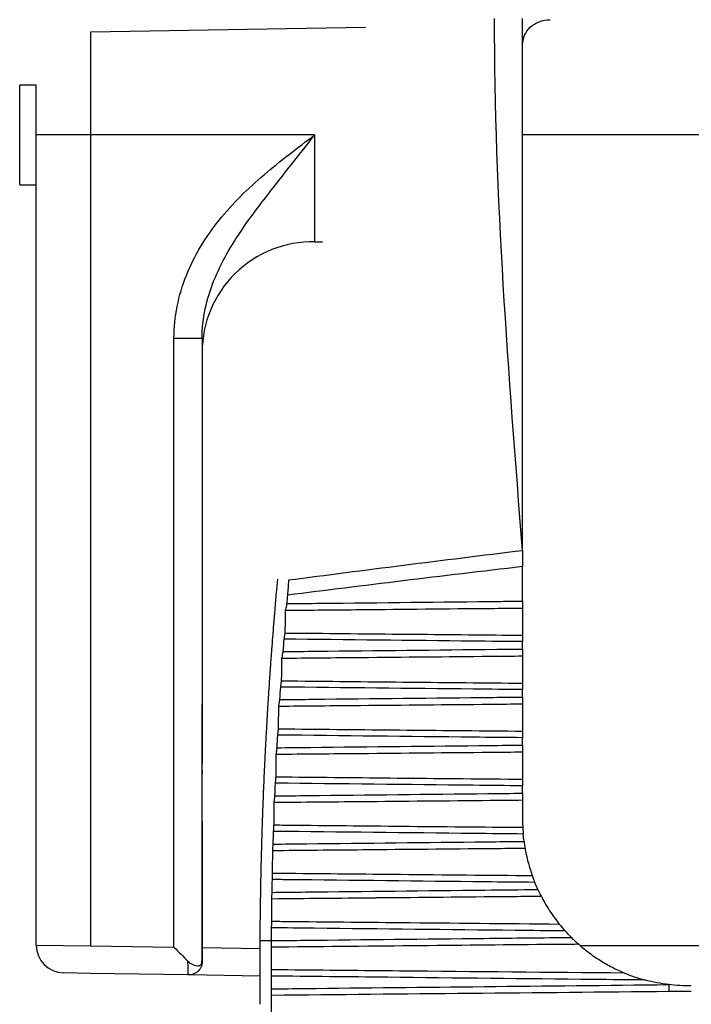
# Model space of a CAD drawing. Header units: millimetres. Extents: x -3.03 to 0.78, y -0.23 to 0.59.
# Tile 71 of 165: x 0.2913 to 0.3035, y 0.0999 to 0.1177. Entities that reach past the tile are written whole.
import ezdxf

# ---------------------------------------------------------------- set-up
doc = ezdxf.new("R2010")
doc.units = ezdxf.units.MM

msp = doc.modelspace()

# ---------------------------------------------------------------- linework, layer by layer
at = {"color": 7, "linetype": 'Continuous', "lineweight": 25}
for p, q in [((0.297563, 0.117576), (0.292589, 0.11749)), ((0.291607, 0.11653), (0.291306, 0.11653)), ((0.291306, 0.11473), (0.291306, 0.11653)), ((0.291607, 0.11563), (0.291607, 0.11653)), ((0.292589, 0.11563), (0.291607, 0.11563)), ((0.292589, 0.11563), (0.292589, 0.100969)), ((0.296642, 0.11563), (0.292589, 0.11563)), ((0.307406, 0.11563), (0.300406, 0.11563)), ((0.291606, 0.100978), (0.291606, 0.115365)), ((0.291306, 0.11473), (0.291606, 0.11473)), ((0.296642, 0.113699), (0.296784, 0.113696)), ((0.294607, 0.111952), (0.294098, 0.111952)), ((0.294098, 0.100943), (0.294098, 0.111952)), ((0.294607, 0.111952), (0.294607, 0.105332)), ((0.300406, 0.1072), (0.300406, 0.107825)), ((0.300406, 0.107068), (0.300406, 0.106583)), ((0.300406, 0.106334), (0.300406, 0.106467)), ((0.300406, 0.106203), (0.300406, 0.105717)), ((0.300406, 0.105466), (0.300406, 0.105599)), ((0.294604, 0.105333), (0.294604, 0.100694)), ((0.294604, 0.105333), (0.294607, 0.10533)), ((0.294607, 0.105332), (0.294607, 0.105329)), ((0.294607, 0.105329), (0.294607, 0.10533)), ((0.294607, 0.10426), (0.294607, 0.10533)), ((0.294607, 0.105329), (0.294607, 0.10426)), ((0.300406, 0.105336), (0.300406, 0.104849)), ((0.300406, 0.104597), (0.300406, 0.10473)), ((0.300406, 0.104467), (0.300406, 0.10398)), ((0.294607, 0.10426), (0.294607, 0.10426)), ((0.300406, 0.103726), (0.300406, 0.10386)), ((0.300406, 0.103598), (0.300406, 0.103243)), ((0.294607, 0.103229), (0.294607, 0.100934)), ((0.291606, 0.100978), (0.292589, 0.100969)), ((0.292589, 0.100969), (0.294098, 0.100943)), ((0.306343, 0.100969), (0.30145, 0.100969)), ((0.294605, 0.100689), (0.294608, 0.100689)), ((0.292589, 0.100469), (0.292098, 0.100478)), ((0.29435, 0.100439), (0.292589, 0.100469)), ((0.294362, 0.100439), (0.29435, 0.100439)), ((0.295657, 0.100416), (0.294362, 0.100439)), ((0.30305, 0.100265), (0.303051, 0.100138))]:
    msp.add_line(p, q, dxfattribs=at)
at = {"color": 9, "linetype": 'Continuous', "lineweight": 25}
for p, q in [((0.292589, 0.11749), (0.292589, 0.11563)), ((0.296642, 0.11563), (0.296642, 0.113699)), ((0.294607, 0.100934), (0.295657, 0.100916))]:
    msp.add_line(p, q, dxfattribs=at)
at = {"color": 7, "linetype": 'Continuous', "lineweight": 25}
for centre, radius, start, end in [((0.296607, 0.111699), 0.002, 89, 180), ((0.292106, 0.100978), 0.0005, 180, 269), ((0.295852, 0.108867), 0.007806, 268.573, 270.0411)]:
    msp.add_arc(centre, radius, start, end, dxfattribs=at)
for centre, major_axis, ratio, start_param, end_param in [((3.24939, 0.10074), (2.979078, 0), 0.017455, 2.999332, 3.009738), ((3.249424, 0.10074), (2.979078, 0), 0.016784, 2.999414, 3.009874), ((0.294107, 0.105332), (0.0005, 0), 0.017455, 0, 0.116652), ((0.294107, 0.100943), (-0.0005, 0.000509), 0.008726, 1.562222, 2.075232), ((0.294616, 0.100934), (0, 0.0005), 0.017452, 1.570492, 2.084045), ((0.294355, 0.100939), (0.000004, 0.0005), 0.017451, 2.083958, 3.14144), ((0.294605, 0.100939), (0, 0.00025), 0.01745, 2.942201, 3.141288)]:
    msp.add_ellipse(centre, major_axis=major_axis, ratio=ratio, start_param=start_param, end_param=end_param, dxfattribs=at)
for points in [[(0.300406, 0.108113), (0.300152, 0.11132), (0.299898, 0.114527), (0.299898, 0.117734)], [(0.300406, 0.108113), (0.300406, 0.11132), (0.300406, 0.114527), (0.300406, 0.117734)], [(0.291606, 0.115365), (0.291606, 0.11545), (0.291607, 0.11554), (0.291607, 0.11563)], [(0.300406, 0.108113), (0.300406, 0.108017), (0.300406, 0.107921), (0.300406, 0.107825)], [(0.295953, 0.107351), (0.29596, 0.107432), (0.295968, 0.107514), (0.295975, 0.107595)], [(0.296171, 0.107577), (0.296164, 0.107487), (0.296158, 0.107397), (0.296152, 0.107307)], [(0.295915, 0.106904), (0.295921, 0.10698), (0.29593, 0.107091), (0.29594, 0.107198)], [(0.29594, 0.107198), (0.295944, 0.107249), (0.295949, 0.1073), (0.295953, 0.107351)], [(0.296152, 0.107307), (0.296148, 0.107256), (0.296143, 0.107206), (0.296139, 0.107155)], [(0.295887, 0.106552), (0.295895, 0.106659), (0.295903, 0.106757), (0.295907, 0.106812)], [(0.295869, 0.106325), (0.295875, 0.1064), (0.295881, 0.106476), (0.295887, 0.106552)], [(0.296086, 0.106513), (0.29608, 0.106438), (0.296074, 0.106363), (0.296069, 0.106288)], [(0.295848, 0.106033), (0.295853, 0.106108), (0.295861, 0.106218), (0.295869, 0.106325)], [(0.295824, 0.105679), (0.295831, 0.105786), (0.295838, 0.105885), (0.295842, 0.105942)], [(0.295809, 0.10545), (0.295814, 0.105527), (0.295819, 0.105603), (0.295824, 0.105679)], [(0.296023, 0.105646), (0.296018, 0.105571), (0.296013, 0.105495), (0.296008, 0.105419)], [(0.295791, 0.105161), (0.295795, 0.105234), (0.295802, 0.105343), (0.295809, 0.10545)], [(0.295771, 0.104805), (0.295777, 0.104912), (0.295782, 0.105012), (0.295786, 0.10507)], [(0.295758, 0.104574), (0.295762, 0.104651), (0.295766, 0.104728), (0.295771, 0.104805)], [(0.29597, 0.104778), (0.295966, 0.104701), (0.295962, 0.104625), (0.295958, 0.104549)], [(0.295744, 0.104287), (0.295748, 0.104359), (0.295753, 0.104467), (0.295758, 0.104574)], [(0.295728, 0.103929), (0.295732, 0.104036), (0.295737, 0.104137), (0.29574, 0.104197)], [(0.295718, 0.103697), (0.295721, 0.103775), (0.295724, 0.103852), (0.295728, 0.103929)], [(0.295928, 0.103908), (0.295924, 0.103831), (0.295921, 0.103754), (0.295918, 0.103678)], [(0.295707, 0.103412), (0.29571, 0.103483), (0.295714, 0.10359), (0.295718, 0.103697)], [(0.295695, 0.103052), (0.295698, 0.10316), (0.295702, 0.103261), (0.295704, 0.103323)], [(0.300406, 0.103243), (0.300406, 0.103188), (0.300408, 0.103141), (0.300409, 0.10311)], [(0.295688, 0.10282), (0.29569, 0.102897), (0.295692, 0.102975), (0.295695, 0.103052)], [(0.295895, 0.103037), (0.295892, 0.10296), (0.29589, 0.102883), (0.295888, 0.102806)], [(0.300432, 0.102855), (0.300426, 0.102899), (0.300421, 0.102944), (0.300417, 0.102988)], [(0.29568, 0.102537), (0.295682, 0.102606), (0.295685, 0.102712), (0.295688, 0.10282)], [(0.295672, 0.102175), (0.295674, 0.102282), (0.295676, 0.102385), (0.295678, 0.102448)], [(0.295668, 0.101942), (0.295669, 0.102019), (0.29567, 0.102097), (0.295672, 0.102175)], [(0.295872, 0.102165), (0.29587, 0.102088), (0.295869, 0.102011), (0.295868, 0.101933)], [(0.300683, 0.101985), (0.300663, 0.102028), (0.300645, 0.102071), (0.300627, 0.102114)], [(0.295663, 0.101661), (0.295664, 0.101729), (0.295666, 0.101834), (0.295668, 0.101942)], [(0.300683, 0.101985), (0.300705, 0.101937), (0.300729, 0.101889), (0.300745, 0.101859)], [(0.295659, 0.101297), (0.29566, 0.101404), (0.295661, 0.101507), (0.295662, 0.101572)], [(0.30107, 0.101361), (0.301095, 0.10133), (0.301136, 0.101281), (0.301177, 0.101236)], [(0.295658, 0.101063), (0.295658, 0.101141), (0.295659, 0.101219), (0.295659, 0.101297)], [(0.295859, 0.101293), (0.295859, 0.101215), (0.295858, 0.101138), (0.295858, 0.101061)], [(0.301288, 0.101119), (0.30125, 0.101157), (0.301213, 0.101196), (0.301177, 0.101236)], [(0.295656, 0.100785), (0.295657, 0.100851), (0.295657, 0.100956), (0.295658, 0.101063)], [(0.295657, 0.100418), (0.295656, 0.100526), (0.295656, 0.10063), (0.295656, 0.100696)], [(0.295658, 0.100185), (0.295657, 0.100263), (0.295657, 0.10034), (0.295657, 0.100418)], [(0.295857, 0.10042), (0.295857, 0.100343), (0.295857, 0.100265), (0.295858, 0.100188)], [(0.30305, 0.100265), (0.302905, 0.100282), (0.302763, 0.10031), (0.302622, 0.100348)], [(0.303459, 0.100244), (0.303321, 0.100241), (0.303185, 0.100249), (0.30305, 0.100265)], [(0.29566, 0.099909), (0.295659, 0.099974), (0.295658, 0.100077), (0.295658, 0.100185)], [(0.303051, 0.100138), (0.300653, 0.100116), (0.298256, 0.100093), (0.295858, 0.10007)]]:
    msp.add_open_spline(points, degree=3, dxfattribs=at)
for points, knots in [([(0.300406, 0.117266), (0.300406, 0.117384), (0.300455, 0.117494), (0.30059, 0.117619), (0.300643, 0.117653), (0.300767, 0.117701), (0.300836, 0.117715), (0.300906, 0.117715)], [0, 0, 0, 0, 0.5, 0.5, 0.75, 0.75, 1, 1, 1, 1]), ([(0.294098, 0.111952), (0.294098, 0.112148), (0.294118, 0.11234), (0.294194, 0.11272), (0.294251, 0.112908), (0.294394, 0.11327), (0.294481, 0.113443), (0.29468, 0.113776), (0.294793, 0.113937), (0.295157, 0.11439), (0.295433, 0.114659), (0.296021, 0.115162), (0.296334, 0.115396), (0.296642, 0.11563)], [0, 0, 0, 0, 0.125, 0.125, 0.25, 0.25, 0.375, 0.375, 0.5, 0.5, 0.75, 0.75, 1, 1, 1, 1]), ([(0.294607, 0.111952), (0.294607, 0.112133), (0.294627, 0.11231), (0.294701, 0.112659), (0.294755, 0.112832), (0.294954, 0.113328), (0.295136, 0.113637), (0.295538, 0.114222), (0.295756, 0.114501), (0.296086, 0.114923), (0.296197, 0.115063), (0.29642, 0.115346), (0.296532, 0.115488), (0.296642, 0.11563)], [0, 0, 0, 0, 0.125, 0.125, 0.25, 0.25, 0.5, 0.5, 0.75, 0.75, 0.875, 0.875, 1, 1, 1, 1]), ([(0.296139, 0.107155), (0.296343, 0.107157), (0.296547, 0.107159), (0.296751, 0.107161), (0.297839, 0.107173), (0.298926, 0.107185), (0.300014, 0.107196), (0.300145, 0.107198), (0.300275, 0.107199), (0.300406, 0.1072)], [0.000203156, 0.000203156, 0.000203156, 0.000203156, 0.000815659, 0.000815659, 0.000815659, 0.004078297, 0.004078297, 0.004078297, 0.004470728, 0.004470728, 0.004470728, 0.004470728]), ([(0.300406, 0.1072), (0.300406, 0.107184), (0.300406, 0.107166), (0.300406, 0.10715), (0.300406, 0.107134), (0.300406, 0.107118), (0.300406, 0.107103), (0.300406, 0.10709), (0.300406, 0.107078), (0.300406, 0.107068)], [0, 0, 0, 0, 0.0000503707, 0.0000503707, 0.0000503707, 0.0001007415, 0.0001007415, 0.0001007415, 0.0001461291, 0.0001461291, 0.0001461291, 0.0001461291]), ([(0.296112, 0.107029), (0.296111, 0.106973), (0.29611, 0.106892), (0.296107, 0.106737), (0.296106, 0.106665), (0.296105, 0.106624)], [0, 0, 0, 0, 0.5, 0.5, 1, 1, 1, 1]), ([(0.296139, 0.107155), (0.296136, 0.107143), (0.296134, 0.107131), (0.296131, 0.107119), (0.296128, 0.107102), (0.296124, 0.107085), (0.296121, 0.10707), (0.296118, 0.107055), (0.296115, 0.107041), (0.296112, 0.107029)], [0, 0, 0, 0, 0.0000367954, 0.0000367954, 0.0000367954, 0.0000886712, 0.0000886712, 0.0000886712, 0.0001402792, 0.0001402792, 0.0001402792, 0.0001402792]), ([(0.300406, 0.107068), (0.300211, 0.107067), (0.300015, 0.107065), (0.29982, 0.107063), (0.299037, 0.107056), (0.298255, 0.107049), (0.297473, 0.107041), (0.297019, 0.107037), (0.296566, 0.107033), (0.296112, 0.107029)], [0, 0, 0, 0, 0.000586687, 0.000586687, 0.000586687, 0.002933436, 0.002933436, 0.002933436, 0.004294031, 0.004294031, 0.004294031, 0.004294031]), ([(0.295907, 0.106812), (0.295907, 0.106813), (0.295908, 0.106815), (0.295908, 0.106816), (0.295908, 0.10682), (0.295908, 0.106825), (0.295909, 0.106831), (0.295909, 0.106837), (0.29591, 0.106843), (0.29591, 0.106849), (0.295911, 0.106856), (0.295911, 0.106862), (0.295912, 0.106869), (0.295913, 0.106875), (0.295913, 0.106882), (0.295914, 0.106888), (0.295914, 0.106894), (0.295915, 0.106899), (0.295915, 0.106904)], [0, 0, 0, 0, 0.0000073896, 0.0000073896, 0.0000073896, 0.0000273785, 0.0000273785, 0.0000273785, 0.0000474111, 0.0000474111, 0.0000474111, 0.0000674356, 0.0000674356, 0.0000674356, 0.0000874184, 0.0000874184, 0.0000874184, 0.0001073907, 0.0001073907, 0.0001073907, 0.0001073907]), ([(0.296105, 0.106624), (0.296104, 0.106618), (0.296103, 0.106611), (0.296101, 0.106603), (0.296099, 0.106591), (0.296097, 0.106577), (0.296094, 0.106562), (0.296092, 0.106546), (0.296089, 0.10653), (0.296086, 0.106513)], [0, 0, 0, 0, 0.0000359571, 0.0000359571, 0.0000359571, 0.0000872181, 0.0000872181, 0.0000872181, 0.0001385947, 0.0001385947, 0.0001385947, 0.0001385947]), ([(0.300406, 0.106467), (0.300108, 0.10647), (0.299811, 0.106473), (0.299513, 0.106476), (0.298371, 0.106488), (0.297228, 0.106501), (0.296086, 0.106513)], [0, 0, 0, 0, 0.000893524, 0.000893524, 0.000893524, 0.004320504, 0.004320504, 0.004320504, 0.004320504]), ([(0.296105, 0.106624), (0.296204, 0.106623), (0.296302, 0.106623), (0.296401, 0.106622), (0.297079, 0.106615), (0.297757, 0.106608), (0.298435, 0.106602), (0.299092, 0.106596), (0.299749, 0.106589), (0.300406, 0.106583)], [0.000212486, 0.000212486, 0.000212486, 0.000212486, 0.000508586, 0.000508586, 0.000508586, 0.00254293, 0.00254293, 0.00254293, 0.004514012, 0.004514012, 0.004514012, 0.004514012]), ([(0.300406, 0.106583), (0.300406, 0.106575), (0.300406, 0.106565), (0.300406, 0.106553), (0.300406, 0.106541), (0.300406, 0.106526), (0.300406, 0.106511), (0.300406, 0.106497), (0.300406, 0.106482), (0.300406, 0.106467)], [0, 0, 0, 0, 0.0000503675, 0.0000503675, 0.0000503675, 0.0001007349, 0.0001007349, 0.0001007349, 0.0001461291, 0.0001461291, 0.0001461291, 0.0001461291]), ([(0.296069, 0.106288), (0.296273, 0.10629), (0.296477, 0.106292), (0.296681, 0.106294), (0.297767, 0.106306), (0.298852, 0.106318), (0.299938, 0.106329), (0.300094, 0.106331), (0.30025, 0.106332), (0.300406, 0.106334)], [0.000202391, 0.000202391, 0.000202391, 0.000202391, 0.000814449, 0.000814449, 0.000814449, 0.004072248, 0.004072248, 0.004072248, 0.004540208, 0.004540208, 0.004540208, 0.004540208]), ([(0.300406, 0.106334), (0.300406, 0.106317), (0.300406, 0.1063), (0.300406, 0.106284), (0.300406, 0.106267), (0.300406, 0.106251), (0.300406, 0.106237), (0.300406, 0.106224), (0.300406, 0.106213), (0.300406, 0.106203)], [0, 0, 0, 0, 0.0000503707, 0.0000503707, 0.0000503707, 0.0001007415, 0.0001007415, 0.0001007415, 0.0001461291, 0.0001461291, 0.0001461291, 0.0001461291]), ([(0.296046, 0.106163), (0.296045, 0.106108), (0.296044, 0.106028), (0.296041, 0.105873), (0.29604, 0.1058), (0.296039, 0.105759)], [0, 0, 0, 0, 0.5, 0.5, 1, 1, 1, 1]), ([(0.296069, 0.106288), (0.296066, 0.106276), (0.296064, 0.106264), (0.296062, 0.106252), (0.296059, 0.106235), (0.296056, 0.106219), (0.296053, 0.106203), (0.29605, 0.106188), (0.296048, 0.106175), (0.296046, 0.106163)], [0, 0, 0, 0, 0.000036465, 0.000036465, 0.000036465, 0.0000880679, 0.0000880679, 0.0000880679, 0.0001394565, 0.0001394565, 0.0001394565, 0.0001394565]), ([(0.300406, 0.106203), (0.300211, 0.106201), (0.300015, 0.106199), (0.29982, 0.106198), (0.299037, 0.10619), (0.298255, 0.106183), (0.297473, 0.106176), (0.296997, 0.106172), (0.296522, 0.106167), (0.296046, 0.106163)], [0, 0, 0, 0, 0.000586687, 0.000586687, 0.000586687, 0.002933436, 0.002933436, 0.002933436, 0.00436074, 0.00436074, 0.00436074, 0.00436074]), ([(0.295842, 0.105942), (0.295842, 0.105943), (0.295842, 0.105945), (0.295842, 0.105946), (0.295842, 0.105951), (0.295843, 0.105956), (0.295843, 0.105961), (0.295843, 0.105967), (0.295844, 0.105973), (0.295844, 0.105979), (0.295845, 0.105986), (0.295845, 0.105992), (0.295846, 0.105999), (0.295846, 0.106005), (0.295846, 0.106012), (0.295847, 0.106017), (0.295847, 0.106023), (0.295848, 0.106029), (0.295848, 0.106033)], [0, 0, 0, 0, 0.0000072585, 0.0000072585, 0.0000072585, 0.0000270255, 0.0000270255, 0.0000270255, 0.0000468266, 0.0000468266, 0.0000468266, 0.0000666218, 0.0000666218, 0.0000666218, 0.0000863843, 0.0000863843, 0.0000863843, 0.0001061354, 0.0001061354, 0.0001061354, 0.0001061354]), ([(0.296039, 0.105759), (0.296038, 0.105752), (0.296037, 0.105745), (0.296036, 0.105736), (0.296034, 0.105724), (0.296032, 0.10571), (0.29603, 0.105695), (0.296028, 0.10568), (0.296026, 0.105663), (0.296023, 0.105646)], [0, 0, 0, 0, 0.0000358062, 0.0000358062, 0.0000358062, 0.0000869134, 0.0000869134, 0.0000869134, 0.000138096, 0.000138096, 0.000138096, 0.000138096]), ([(0.300406, 0.105599), (0.300108, 0.105602), (0.299811, 0.105606), (0.299513, 0.105609), (0.29835, 0.105621), (0.297186, 0.105634), (0.296023, 0.105646)], [0, 0, 0, 0, 0.000893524, 0.000893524, 0.000893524, 0.004383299, 0.004383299, 0.004383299, 0.004383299]), ([(0.296039, 0.105759), (0.296138, 0.105758), (0.296238, 0.105757), (0.296337, 0.105756), (0.297013, 0.105749), (0.29769, 0.105743), (0.298366, 0.105736), (0.299046, 0.10573), (0.299726, 0.105723), (0.300406, 0.105717)], [0.000210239, 0.000210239, 0.000210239, 0.000210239, 0.00050749, 0.00050749, 0.00050749, 0.00253745, 0.00253745, 0.00253745, 0.004577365, 0.004577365, 0.004577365, 0.004577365]), ([(0.300406, 0.105717), (0.300406, 0.105709), (0.300406, 0.105698), (0.300406, 0.105686), (0.300406, 0.105673), (0.300406, 0.105659), (0.300406, 0.105643), (0.300406, 0.105629), (0.300406, 0.105614), (0.300406, 0.105599)], [0, 0, 0, 0, 0.0000503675, 0.0000503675, 0.0000503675, 0.0001007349, 0.0001007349, 0.0001007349, 0.0001461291, 0.0001461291, 0.0001461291, 0.0001461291]), ([(0.296008, 0.105419), (0.296007, 0.105407), (0.296005, 0.105395), (0.296003, 0.105383), (0.296, 0.105367), (0.295997, 0.10535), (0.295995, 0.105335), (0.295993, 0.10532), (0.295991, 0.105306), (0.295989, 0.105295)], [0, 0, 0, 0, 0.0000361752, 0.0000361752, 0.0000361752, 0.000087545, 0.000087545, 0.000087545, 0.0001387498, 0.0001387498, 0.0001387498, 0.0001387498]), ([(0.296008, 0.105419), (0.296212, 0.105421), (0.296416, 0.105423), (0.29662, 0.105426), (0.297705, 0.105437), (0.298789, 0.105449), (0.299874, 0.10546), (0.300051, 0.105462), (0.300229, 0.105464), (0.300406, 0.105466)], [0.000201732, 0.000201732, 0.000201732, 0.000201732, 0.000813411, 0.000813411, 0.000813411, 0.004067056, 0.004067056, 0.004067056, 0.004599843, 0.004599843, 0.004599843, 0.004599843]), ([(0.300406, 0.105466), (0.300406, 0.105449), (0.300406, 0.105432), (0.300406, 0.105416), (0.300406, 0.1054), (0.300406, 0.105384), (0.300406, 0.10537), (0.300406, 0.105357), (0.300406, 0.105345), (0.300406, 0.105336)], [0, 0, 0, 0, 0.0000503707, 0.0000503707, 0.0000503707, 0.0001007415, 0.0001007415, 0.0001007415, 0.0001461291, 0.0001461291, 0.0001461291, 0.0001461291]), ([(0.295989, 0.105295), (0.295988, 0.105241), (0.295987, 0.105162), (0.295985, 0.105007), (0.295984, 0.104934), (0.295984, 0.104891)], [0, 0, 0, 0, 0.5, 0.5, 1, 1, 1, 1]), ([(0.300406, 0.105336), (0.300211, 0.105334), (0.300015, 0.105332), (0.29982, 0.10533), (0.299037, 0.105323), (0.298255, 0.105316), (0.297473, 0.105309), (0.296978, 0.105304), (0.296484, 0.1053), (0.295989, 0.105295)], [0, 0, 0, 0, 0.000586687, 0.000586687, 0.000586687, 0.002933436, 0.002933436, 0.002933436, 0.004417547, 0.004417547, 0.004417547, 0.004417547]), ([(0.295786, 0.10507), (0.295786, 0.105072), (0.295786, 0.105073), (0.295786, 0.105075), (0.295786, 0.105079), (0.295787, 0.105084), (0.295787, 0.10509), (0.295787, 0.105095), (0.295788, 0.105101), (0.295788, 0.105108), (0.295788, 0.105114), (0.295789, 0.105121), (0.295789, 0.105127), (0.295789, 0.105133), (0.29579, 0.10514), (0.29579, 0.105145), (0.29579, 0.105151), (0.295791, 0.105156), (0.295791, 0.105161)], [0, 0, 0, 0, 0.0000071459, 0.0000071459, 0.0000071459, 0.0000267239, 0.0000267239, 0.0000267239, 0.0000463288, 0.0000463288, 0.0000463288, 0.00006593, 0.00006593, 0.00006593, 0.0000855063, 0.0000855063, 0.0000855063, 0.0001050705, 0.0001050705, 0.0001050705, 0.0001050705]), ([(0.295984, 0.104891), (0.295983, 0.104885), (0.295982, 0.104877), (0.295981, 0.104868), (0.295979, 0.104856), (0.295978, 0.104842), (0.295976, 0.104827), (0.295974, 0.104811), (0.295972, 0.104794), (0.29597, 0.104778)], [0, 0, 0, 0, 0.0000356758, 0.0000356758, 0.0000356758, 0.0000866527, 0.0000866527, 0.0000866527, 0.0001376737, 0.0001376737, 0.0001376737, 0.0001376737]), ([(0.295984, 0.104891), (0.296083, 0.10489), (0.296183, 0.104889), (0.296282, 0.104888), (0.296958, 0.104882), (0.297633, 0.104875), (0.298308, 0.104869), (0.299008, 0.104862), (0.299707, 0.104856), (0.300406, 0.104849)], [0.000208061, 0.000208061, 0.000208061, 0.000208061, 0.000506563, 0.000506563, 0.000506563, 0.002532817, 0.002532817, 0.002532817, 0.00463091, 0.00463091, 0.00463091, 0.00463091]), ([(0.300406, 0.10473), (0.300108, 0.104733), (0.299811, 0.104736), (0.299513, 0.104739), (0.298332, 0.104752), (0.297151, 0.104765), (0.29597, 0.104778)], [0, 0, 0, 0, 0.000893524, 0.000893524, 0.000893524, 0.004436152, 0.004436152, 0.004436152, 0.004436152]), ([(0.300406, 0.104849), (0.300406, 0.104841), (0.300406, 0.10483), (0.300406, 0.104817), (0.300406, 0.104805), (0.300406, 0.10479), (0.300406, 0.104774), (0.300406, 0.10476), (0.300406, 0.104745), (0.300406, 0.10473)], [0, 0, 0, 0, 0.0000503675, 0.0000503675, 0.0000503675, 0.0001007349, 0.0001007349, 0.0001007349, 0.0001461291, 0.0001461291, 0.0001461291, 0.0001461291]), ([(0.295958, 0.104549), (0.295957, 0.104537), (0.295955, 0.104525), (0.295953, 0.104513), (0.295951, 0.104497), (0.295949, 0.10448), (0.295947, 0.104466), (0.295945, 0.104451), (0.295944, 0.104437), (0.295942, 0.104426)], [0, 0, 0, 0, 0.0000359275, 0.0000359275, 0.0000359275, 0.0000871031, 0.0000871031, 0.0000871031, 0.0001381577, 0.0001381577, 0.0001381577, 0.0001381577]), ([(0.295958, 0.104549), (0.296162, 0.104551), (0.296366, 0.104553), (0.296569, 0.104556), (0.297653, 0.104567), (0.298736, 0.104579), (0.299819, 0.10459), (0.300015, 0.104593), (0.300211, 0.104595), (0.300406, 0.104597)], [0.00020118, 0.00020118, 0.00020118, 0.00020118, 0.000812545, 0.000812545, 0.000812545, 0.004062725, 0.004062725, 0.004062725, 0.004649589, 0.004649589, 0.004649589, 0.004649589]), ([(0.300406, 0.104597), (0.300406, 0.10458), (0.300406, 0.104563), (0.300406, 0.104546), (0.300406, 0.10453), (0.300406, 0.104515), (0.300406, 0.104501), (0.300406, 0.104488), (0.300406, 0.104477), (0.300406, 0.104467)], [0, 0, 0, 0, 0.0000503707, 0.0000503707, 0.0000503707, 0.0001007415, 0.0001007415, 0.0001007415, 0.0001461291, 0.0001461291, 0.0001461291, 0.0001461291]), ([(0.295942, 0.104426), (0.295942, 0.104373), (0.295941, 0.104295), (0.295939, 0.10414), (0.295938, 0.104066), (0.295938, 0.104022)], [0, 0, 0, 0, 0.5, 0.5, 1, 1, 1, 1]), ([(0.300406, 0.104467), (0.300211, 0.104466), (0.300015, 0.104464), (0.29982, 0.104462), (0.299037, 0.104455), (0.298255, 0.104447), (0.297473, 0.10444), (0.296963, 0.104435), (0.296452, 0.104431), (0.295942, 0.104426)], [0, 0, 0, 0, 0.000586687, 0.000586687, 0.000586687, 0.002933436, 0.002933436, 0.002933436, 0.004464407, 0.004464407, 0.004464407, 0.004464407]), ([(0.29574, 0.104197), (0.29574, 0.104199), (0.29574, 0.1042), (0.29574, 0.104202), (0.29574, 0.104206), (0.29574, 0.104211), (0.295741, 0.104217), (0.295741, 0.104222), (0.295741, 0.104228), (0.295742, 0.104235), (0.295742, 0.104241), (0.295742, 0.104248), (0.295742, 0.104254), (0.295743, 0.10426), (0.295743, 0.104266), (0.295743, 0.104272), (0.295744, 0.104278), (0.295744, 0.104283), (0.295744, 0.104287)], [0, 0, 0, 0, 0.0000070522, 0.0000070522, 0.0000070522, 0.0000264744, 0.0000264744, 0.0000264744, 0.0000459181, 0.0000459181, 0.0000459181, 0.0000653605, 0.0000653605, 0.0000653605, 0.0000847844, 0.0000847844, 0.0000847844, 0.0001041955, 0.0001041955, 0.0001041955, 0.0001041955]), ([(0.294607, 0.103229), (0.294607, 0.103386), (0.294608, 0.103539), (0.294609, 0.103765), (0.294609, 0.103839), (0.29461, 0.10395), (0.29461, 0.103987), (0.29461, 0.104041), (0.294611, 0.104059), (0.294611, 0.104094), (0.294611, 0.104112), (0.294611, 0.104124)], [0, 0, 0, 0, 0.5, 0.5, 0.75, 0.75, 0.875, 0.875, 0.9375, 0.9375, 1, 1, 1, 1]), ([(0.294611, 0.104124), (0.294611, 0.104127), (0.294611, 0.104131), (0.294611, 0.104134), (0.294611, 0.104135), (0.294611, 0.104135), (0.294611, 0.104136)], [0, 0, 0, 0, 0.0000172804, 0.0000172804, 0.0000172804, 0.00002049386, 0.00002049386, 0.00002049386, 0.00002049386]), ([(0.295938, 0.104022), (0.295937, 0.104016), (0.295937, 0.104008), (0.295936, 0.103999), (0.295935, 0.103987), (0.295933, 0.103972), (0.295932, 0.103957), (0.29593, 0.103941), (0.295929, 0.103925), (0.295928, 0.103908)], [0, 0, 0, 0, 0.0000355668, 0.0000355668, 0.0000355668, 0.000086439, 0.000086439, 0.000086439, 0.0001373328, 0.0001373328, 0.0001373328, 0.0001373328]), ([(0.295938, 0.104022), (0.296038, 0.104021), (0.296138, 0.104021), (0.296238, 0.10402), (0.296912, 0.104013), (0.297586, 0.104007), (0.298261, 0.104), (0.298976, 0.103993), (0.299691, 0.103987), (0.300406, 0.10398)], [0.000205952, 0.000205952, 0.000205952, 0.000205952, 0.000505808, 0.000505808, 0.000505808, 0.002529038, 0.002529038, 0.002529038, 0.004674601, 0.004674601, 0.004674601, 0.004674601]), ([(0.300406, 0.10386), (0.300108, 0.103863), (0.299811, 0.103866), (0.299513, 0.103869), (0.298318, 0.103882), (0.297123, 0.103895), (0.295928, 0.103908)], [0, 0, 0, 0, 0.000893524, 0.000893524, 0.000893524, 0.004479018, 0.004479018, 0.004479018, 0.004479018]), ([(0.300406, 0.10398), (0.300406, 0.103971), (0.300406, 0.10396), (0.300406, 0.103947), (0.300406, 0.103935), (0.300406, 0.10392), (0.300406, 0.103904), (0.300406, 0.10389), (0.300406, 0.103875), (0.300406, 0.10386)], [0, 0, 0, 0, 0.0000503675, 0.0000503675, 0.0000503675, 0.0001007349, 0.0001007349, 0.0001007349, 0.0001461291, 0.0001461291, 0.0001461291, 0.0001461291]), ([(0.295918, 0.103678), (0.295917, 0.103666), (0.295915, 0.103654), (0.295914, 0.103642), (0.295912, 0.103626), (0.295911, 0.103609), (0.295909, 0.103595), (0.295908, 0.10358), (0.295906, 0.103567), (0.295905, 0.103556)], [0, 0, 0, 0, 0.0000357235, 0.0000357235, 0.0000357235, 0.0000867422, 0.0000867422, 0.0000867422, 0.0001376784, 0.0001376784, 0.0001376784, 0.0001376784]), ([(0.295918, 0.103678), (0.296122, 0.10368), (0.296325, 0.103682), (0.296529, 0.103684), (0.297611, 0.103696), (0.298694, 0.103708), (0.299776, 0.103719), (0.299986, 0.103722), (0.300196, 0.103724), (0.300406, 0.103726)], [0.000200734, 0.000200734, 0.000200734, 0.000200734, 0.000811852, 0.000811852, 0.000811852, 0.004059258, 0.004059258, 0.004059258, 0.004689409, 0.004689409, 0.004689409, 0.004689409]), ([(0.300406, 0.103726), (0.300406, 0.103709), (0.300406, 0.103692), (0.300406, 0.103676), (0.300406, 0.10366), (0.300406, 0.103644), (0.300406, 0.103631), (0.300406, 0.103618), (0.300406, 0.103607), (0.300406, 0.103598)], [0, 0, 0, 0, 0.0000503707, 0.0000503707, 0.0000503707, 0.0001007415, 0.0001007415, 0.0001007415, 0.0001461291, 0.0001461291, 0.0001461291, 0.0001461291]), ([(0.295905, 0.103556), (0.295905, 0.103504), (0.295904, 0.103426), (0.295903, 0.103272), (0.295902, 0.103198), (0.295902, 0.103153)], [0, 0, 0, 0, 0.5, 0.5, 1, 1, 1, 1]), ([(0.300406, 0.103598), (0.300211, 0.103596), (0.300015, 0.103594), (0.29982, 0.103592), (0.299037, 0.103585), (0.298255, 0.103578), (0.297473, 0.10357), (0.29695, 0.103566), (0.296428, 0.103561), (0.295905, 0.103556)], [0, 0, 0, 0, 0.000586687, 0.000586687, 0.000586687, 0.002933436, 0.002933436, 0.002933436, 0.004501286, 0.004501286, 0.004501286, 0.004501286]), ([(0.295704, 0.103323), (0.295704, 0.103325), (0.295704, 0.103326), (0.295704, 0.103328), (0.295704, 0.103332), (0.295704, 0.103337), (0.295705, 0.103343), (0.295705, 0.103348), (0.295705, 0.103354), (0.295705, 0.103361), (0.295705, 0.103367), (0.295706, 0.103373), (0.295706, 0.10338), (0.295706, 0.103386), (0.295706, 0.103392), (0.295707, 0.103398), (0.295707, 0.103403), (0.295707, 0.103408), (0.295707, 0.103412)], [0, 0, 0, 0, 0.0000069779, 0.0000069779, 0.0000069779, 0.0000262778, 0.0000262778, 0.0000262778, 0.0000455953, 0.0000455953, 0.0000455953, 0.0000649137, 0.0000649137, 0.0000649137, 0.0000842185, 0.0000842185, 0.0000842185, 0.00010351, 0.00010351, 0.00010351, 0.00010351]), ([(0.295902, 0.103153), (0.295902, 0.103146), (0.295901, 0.103138), (0.2959, 0.103129), (0.2959, 0.103116), (0.295899, 0.103102), (0.295898, 0.103086), (0.295897, 0.10307), (0.295896, 0.103054), (0.295895, 0.103037)], [0, 0, 0, 0, 0.0000354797, 0.0000354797, 0.0000354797, 0.0000862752, 0.0000862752, 0.0000862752, 0.0001370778, 0.0001370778, 0.0001370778, 0.0001370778]), ([(0.295902, 0.103153), (0.296002, 0.103152), (0.296103, 0.103151), (0.296203, 0.10315), (0.296877, 0.103143), (0.297551, 0.103137), (0.298224, 0.10313), (0.298953, 0.103123), (0.299681, 0.103116), (0.300409, 0.10311)], [0.000203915, 0.000203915, 0.000203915, 0.000203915, 0.000505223, 0.000505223, 0.000505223, 0.002526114, 0.002526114, 0.002526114, 0.004711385, 0.004711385, 0.004711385, 0.004711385]), ([(0.300409, 0.10311), (0.30041, 0.103101), (0.30041, 0.10309), (0.300411, 0.103077), (0.300412, 0.103064), (0.300413, 0.103049), (0.300414, 0.103033), (0.300415, 0.103019), (0.300416, 0.103003), (0.300417, 0.102988)], [0, 0, 0, 0, 0.000050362, 0.000050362, 0.000050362, 0.0001007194, 0.0001007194, 0.0001007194, 0.0001464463, 0.0001464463, 0.0001464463, 0.0001464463]), ([(0.300417, 0.102988), (0.300119, 0.102991), (0.299821, 0.102994), (0.299524, 0.102998), (0.298314, 0.10301), (0.297104, 0.103023), (0.295895, 0.103037)], [0, 0, 0, 0, 0.000893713, 0.000893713, 0.000893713, 0.004522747, 0.004522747, 0.004522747, 0.004522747]), ([(0.295888, 0.102806), (0.295887, 0.102794), (0.295886, 0.102782), (0.295885, 0.10277), (0.295884, 0.102754), (0.295882, 0.102738), (0.295881, 0.102723), (0.29588, 0.102709), (0.295879, 0.102696), (0.295878, 0.102685)], [0, 0, 0, 0, 0.0000355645, 0.0000355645, 0.0000355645, 0.0000864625, 0.0000864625, 0.0000864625, 0.0001373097, 0.0001373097, 0.0001373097, 0.0001373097]), ([(0.295888, 0.102806), (0.296091, 0.102808), (0.296295, 0.10281), (0.296499, 0.102813), (0.29758, 0.102824), (0.298662, 0.102836), (0.299744, 0.102848), (0.299973, 0.10285), (0.300202, 0.102852), (0.300432, 0.102855)], [0.000200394, 0.000200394, 0.000200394, 0.000200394, 0.000811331, 0.000811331, 0.000811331, 0.004056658, 0.004056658, 0.004056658, 0.004744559, 0.004744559, 0.004744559, 0.004744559]), ([(0.300432, 0.102855), (0.300434, 0.102838), (0.300436, 0.102821), (0.300439, 0.102804), (0.300441, 0.102788), (0.300443, 0.102773), (0.300446, 0.102759), (0.300448, 0.102747), (0.300449, 0.102737), (0.300451, 0.102728)], [0, 0, 0, 0, 0.0000511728, 0.0000511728, 0.0000511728, 0.0001023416, 0.0001023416, 0.0001023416, 0.0001473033, 0.0001473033, 0.0001473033, 0.0001473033]), ([(0.295878, 0.102685), (0.295878, 0.102635), (0.295878, 0.102557), (0.295877, 0.102403), (0.295876, 0.102328), (0.295876, 0.102282)], [0, 0, 0, 0, 0.5, 0.5, 1, 1, 1, 1]), ([(0.300451, 0.102728), (0.300255, 0.102726), (0.300059, 0.102724), (0.299864, 0.102722), (0.29908, 0.102715), (0.298297, 0.102708), (0.297514, 0.1027), (0.296969, 0.102695), (0.296423, 0.10269), (0.295878, 0.102685)], [0, 0, 0, 0, 0.00058746, 0.00058746, 0.00058746, 0.0029373, 0.0029373, 0.0029373, 0.00457282, 0.00457282, 0.00457282, 0.00457282]), ([(0.300451, 0.102728), (0.300461, 0.10267), (0.300481, 0.102572), (0.300532, 0.10238), (0.300562, 0.102289), (0.30058, 0.102237)], [0, 0, 0, 0, 0.5, 0.5, 1, 1, 1, 1]), ([(0.295678, 0.102448), (0.295678, 0.102449), (0.295678, 0.102451), (0.295678, 0.102453), (0.295678, 0.102457), (0.295678, 0.102462), (0.295678, 0.102468), (0.295679, 0.102473), (0.295679, 0.102479), (0.295679, 0.102486), (0.295679, 0.102492), (0.295679, 0.102499), (0.295679, 0.102505), (0.29568, 0.102511), (0.29568, 0.102517), (0.29568, 0.102522), (0.29568, 0.102528), (0.29568, 0.102533), (0.29568, 0.102537)], [0, 0, 0, 0, 0.0000069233, 0.0000069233, 0.0000069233, 0.0000261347, 0.0000261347, 0.0000261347, 0.000045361, 0.000045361, 0.000045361, 0.0000645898, 0.0000645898, 0.0000645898, 0.0000838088, 0.0000838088, 0.0000838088, 0.0001030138, 0.0001030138, 0.0001030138, 0.0001030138]), ([(0.295876, 0.102282), (0.295876, 0.102275), (0.295876, 0.102267), (0.295875, 0.102258), (0.295875, 0.102245), (0.295874, 0.10223), (0.295874, 0.102214), (0.295873, 0.102199), (0.295872, 0.102182), (0.295872, 0.102165)], [0, 0, 0, 0, 0.0000354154, 0.0000354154, 0.0000354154, 0.0000861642, 0.0000861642, 0.0000861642, 0.0001369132, 0.0001369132, 0.0001369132, 0.0001369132]), ([(0.295876, 0.102282), (0.295977, 0.102281), (0.296078, 0.10228), (0.296179, 0.102279), (0.296852, 0.102273), (0.297525, 0.102266), (0.298198, 0.10226), (0.298992, 0.102252), (0.299786, 0.102245), (0.30058, 0.102237)], [0.000201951, 0.000201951, 0.000201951, 0.000201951, 0.00050481, 0.00050481, 0.00050481, 0.002524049, 0.002524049, 0.002524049, 0.004906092, 0.004906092, 0.004906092, 0.004906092]), ([(0.30058, 0.102237), (0.300583, 0.102228), (0.300588, 0.102216), (0.300592, 0.102203), (0.300597, 0.10219), (0.300603, 0.102175), (0.300609, 0.10216), (0.300615, 0.102145), (0.300621, 0.102129), (0.300627, 0.102114)], [0, 0, 0, 0, 0.0000521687, 0.0000521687, 0.0000521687, 0.0001041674, 0.0001041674, 0.0001041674, 0.0001543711, 0.0001543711, 0.0001543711, 0.0001543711]), ([(0.300627, 0.102114), (0.300328, 0.102117), (0.300029, 0.10212), (0.29973, 0.102123), (0.298533, 0.102136), (0.297337, 0.102149), (0.296141, 0.102162), (0.296051, 0.102163), (0.295961, 0.102164), (0.295872, 0.102165)], [0, 0, 0, 0, 0.00089737, 0.00089737, 0.00089737, 0.004486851, 0.004486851, 0.004486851, 0.004755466, 0.004755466, 0.004755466, 0.004755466]), ([(0.295868, 0.101933), (0.295867, 0.101922), (0.295866, 0.10191), (0.295866, 0.101898), (0.295865, 0.101882), (0.295864, 0.101866), (0.295863, 0.101851), (0.295863, 0.101837), (0.295862, 0.101824), (0.295862, 0.101813)], [0, 0, 0, 0, 0.0000354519, 0.0000354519, 0.0000354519, 0.0000862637, 0.0000862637, 0.0000862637, 0.0001370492, 0.0001370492, 0.0001370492, 0.0001370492]), ([(0.300745, 0.101859), (0.300547, 0.101858), (0.30035, 0.101856), (0.300152, 0.101854), (0.299362, 0.101846), (0.298572, 0.101839), (0.297782, 0.101832), (0.297758, 0.101831), (0.297734, 0.101831), (0.297711, 0.101831), (0.297094, 0.101825), (0.296478, 0.101819), (0.295862, 0.101813)], [0, 0, 0, 0, 0.000592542, 0.000592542, 0.000592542, 0.002962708, 0.002962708, 0.002962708, 0.003034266, 0.003034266, 0.003034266, 0.004883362, 0.004883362, 0.004883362, 0.004883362]), ([(0.295868, 0.101933), (0.296071, 0.101936), (0.296275, 0.101938), (0.296478, 0.10194), (0.29756, 0.101952), (0.298641, 0.101964), (0.299722, 0.101975), (0.300042, 0.101979), (0.300363, 0.101982), (0.300683, 0.101985)], [0.000200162, 0.000200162, 0.000200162, 0.000200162, 0.000810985, 0.000810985, 0.000810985, 0.004054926, 0.004054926, 0.004054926, 0.005015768, 0.005015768, 0.005015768, 0.005015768]), ([(0.300745, 0.101859), (0.300761, 0.101829), (0.300783, 0.101787), (0.300835, 0.101697), (0.300865, 0.101648), (0.300957, 0.101508), (0.301025, 0.101418), (0.30107, 0.101361)], [0, 0, 0, 0, 0.25, 0.25, 0.5, 0.5, 1, 1, 1, 1]), ([(0.295862, 0.101813), (0.295861, 0.101764), (0.295861, 0.101687), (0.295861, 0.101533), (0.29586, 0.101458), (0.29586, 0.101411)], [0, 0, 0, 0, 0.5, 0.5, 1, 1, 1, 1]), ([(0.295662, 0.101572), (0.295662, 0.101574), (0.295662, 0.101575), (0.295662, 0.101577), (0.295662, 0.101581), (0.295662, 0.101587), (0.295662, 0.101592), (0.295662, 0.101598), (0.295663, 0.101604), (0.295663, 0.10161), (0.295663, 0.101617), (0.295663, 0.101623), (0.295663, 0.101629), (0.295663, 0.101635), (0.295663, 0.101641), (0.295663, 0.101647), (0.295663, 0.101652), (0.295663, 0.101657), (0.295663, 0.101661)], [0, 0, 0, 0, 0.0000068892, 0.0000068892, 0.0000068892, 0.0000260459, 0.0000260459, 0.0000260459, 0.000045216, 0.000045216, 0.000045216, 0.0000643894, 0.0000643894, 0.0000643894, 0.0000835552, 0.0000835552, 0.0000835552, 0.0001027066, 0.0001027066, 0.0001027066, 0.0001027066]), ([(0.29586, 0.101411), (0.29586, 0.101403), (0.29586, 0.101395), (0.29586, 0.101386), (0.29586, 0.101373), (0.29586, 0.101358), (0.29586, 0.101342), (0.295859, 0.101326), (0.295859, 0.101309), (0.295859, 0.101293)], [0, 0, 0, 0, 0.0000353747, 0.0000353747, 0.0000353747, 0.0000861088, 0.0000861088, 0.0000861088, 0.0001368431, 0.0001368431, 0.0001368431, 0.0001368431]), ([(0.29586, 0.101411), (0.295962, 0.10141), (0.296063, 0.101409), (0.296165, 0.101408), (0.296838, 0.101401), (0.29751, 0.101395), (0.298183, 0.101388), (0.299145, 0.101379), (0.300108, 0.10137), (0.30107, 0.101361)], [0.000200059, 0.000200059, 0.000200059, 0.000200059, 0.000504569, 0.000504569, 0.000504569, 0.002522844, 0.002522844, 0.002522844, 0.005410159, 0.005410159, 0.005410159, 0.005410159]), ([(0.301177, 0.101236), (0.300875, 0.101239), (0.300573, 0.101242), (0.30027, 0.101245), (0.299061, 0.101258), (0.297852, 0.101271), (0.296643, 0.101284), (0.296382, 0.101287), (0.29612, 0.10129), (0.295859, 0.101293)], [0, 0, 0, 0, 0.000906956, 0.000906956, 0.000906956, 0.00453478, 0.00453478, 0.00453478, 0.00531844, 0.00531844, 0.00531844, 0.00531844]), ([(0.295858, 0.101061), (0.295857, 0.101049), (0.295857, 0.101037), (0.295857, 0.101026), (0.295856, 0.101009), (0.295856, 0.100993), (0.295855, 0.100979), (0.295855, 0.100965), (0.295855, 0.100952), (0.295855, 0.100942)], [0, 0, 0, 0, 0.0000353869, 0.0000353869, 0.0000353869, 0.0000861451, 0.0000861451, 0.0000861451, 0.000136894, 0.000136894, 0.000136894, 0.000136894]), ([(0.301421, 0.100994), (0.30122, 0.100992), (0.301018, 0.100991), (0.300817, 0.100989), (0.300011, 0.100981), (0.299206, 0.100973), (0.2984, 0.100966), (0.297552, 0.100958), (0.296703, 0.10095), (0.295855, 0.100942)], [0, 0, 0, 0, 0.000604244, 0.000604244, 0.000604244, 0.00302122, 0.00302122, 0.00302122, 0.005566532, 0.005566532, 0.005566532, 0.005566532]), ([(0.295858, 0.101061), (0.296061, 0.101063), (0.296265, 0.101065), (0.296468, 0.101067), (0.297549, 0.101079), (0.29863, 0.101091), (0.299711, 0.101102), (0.300237, 0.101108), (0.300762, 0.101114), (0.301288, 0.101119)], [0.000200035, 0.000200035, 0.000200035, 0.000200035, 0.000810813, 0.000810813, 0.000810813, 0.004054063, 0.004054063, 0.004054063, 0.005630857, 0.005630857, 0.005630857, 0.005630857]), ([(0.301288, 0.101119), (0.301312, 0.101095), (0.301335, 0.101073), (0.301381, 0.10103), (0.301403, 0.10101), (0.301421, 0.100994)], [0, 0, 0, 0, 0.5, 0.5, 1, 1, 1, 1]), ([(0.301421, 0.100994), (0.301467, 0.100954), (0.301529, 0.100902), (0.301664, 0.1008), (0.301734, 0.100751), (0.301879, 0.10066), (0.301953, 0.100618), (0.302099, 0.100542), (0.302174, 0.100507), (0.302242, 0.100479)], [0, 0, 0, 0, 0.25, 0.25, 0.5, 0.5, 0.75, 0.75, 1, 1, 1, 1]), ([(0.295656, 0.100696), (0.295656, 0.100698), (0.295656, 0.100699), (0.295656, 0.100701), (0.295656, 0.100705), (0.295656, 0.100711), (0.295656, 0.100716), (0.295656, 0.100722), (0.295656, 0.100728), (0.295656, 0.100735), (0.295656, 0.100741), (0.295656, 0.100747), (0.295656, 0.100754), (0.295656, 0.10076), (0.295656, 0.100766), (0.295656, 0.100771), (0.295656, 0.100776), (0.295656, 0.100781), (0.295656, 0.100785)], [0, 0, 0, 0, 0.0000068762, 0.0000068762, 0.0000068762, 0.0000260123, 0.0000260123, 0.0000260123, 0.000045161, 0.000045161, 0.000045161, 0.0000643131, 0.0000643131, 0.0000643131, 0.0000834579, 0.0000834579, 0.0000834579, 0.0001025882, 0.0001025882, 0.0001025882, 0.0001025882]), ([(0.295855, 0.100942), (0.295855, 0.100894), (0.295855, 0.100818), (0.295855, 0.100664), (0.295855, 0.100587), (0.295855, 0.100539)], [0, 0, 0, 0, 0.5, 0.5, 1, 1, 1, 1]), ([(0.294345, 0.100693), (0.294404, 0.100634), (0.294474, 0.100605), (0.294547, 0.100603), (0.294567, 0.100609), (0.294587, 0.100629), (0.294593, 0.100637), (0.294599, 0.100653), (0.2946, 0.100659), (0.294603, 0.100673), (0.294604, 0.100682), (0.294604, 0.100694)], [0, 0, 0, 0, 0.5, 0.5, 0.75, 0.75, 0.875, 0.875, 0.9375, 0.9375, 1, 1, 1, 1]), ([(0.294608, 0.100689), (0.294609, 0.100602), (0.294569, 0.100537), (0.294474, 0.100456), (0.294417, 0.100438), (0.294362, 0.100439)], [0, 0, 0, 0, 0.5, 0.5, 1, 1, 1, 1]), ([(0.295855, 0.100539), (0.295957, 0.100538), (0.296059, 0.100537), (0.296161, 0.100536), (0.296833, 0.10053), (0.297506, 0.100523), (0.298179, 0.100517), (0.299533, 0.100504), (0.300887, 0.100491), (0.302242, 0.100479)], [0.000198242, 0.000198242, 0.000198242, 0.000198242, 0.0005045, 0.0005045, 0.0005045, 0.0025225, 0.0025225, 0.0025225, 0.006585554, 0.006585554, 0.006585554, 0.006585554]), ([(0.295855, 0.100539), (0.295855, 0.100532), (0.295855, 0.100523), (0.295855, 0.100514), (0.295855, 0.100501), (0.295855, 0.100486), (0.295856, 0.10047), (0.295856, 0.100454), (0.295856, 0.100437), (0.295857, 0.10042)], [0, 0, 0, 0, 0.0000353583, 0.0000353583, 0.0000353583, 0.0000861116, 0.0000861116, 0.0000861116, 0.0001368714, 0.0001368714, 0.0001368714, 0.0001368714]), ([(0.302242, 0.100479), (0.302297, 0.100455), (0.302362, 0.10043), (0.30249, 0.100386), (0.302555, 0.100366), (0.302622, 0.100348)], [0, 0, 0, 0, 0.5, 0.5, 1, 1, 1, 1]), ([(0.302622, 0.100348), (0.302311, 0.100351), (0.302, 0.100354), (0.30169, 0.100358), (0.300447, 0.10037), (0.299204, 0.100384), (0.297961, 0.100397), (0.29726, 0.100405), (0.296558, 0.100412), (0.295857, 0.10042)], [0, 0, 0, 0, 0.000932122, 0.000932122, 0.000932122, 0.004660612, 0.004660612, 0.004660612, 0.006765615, 0.006765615, 0.006765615, 0.006765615]), ([(0.295858, 0.100188), (0.296061, 0.10019), (0.296265, 0.100193), (0.296468, 0.100195), (0.297549, 0.100207), (0.29863, 0.100218), (0.299711, 0.10023), (0.300824, 0.100242), (0.301937, 0.100253), (0.30305, 0.100265)], [0.000200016, 0.000200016, 0.000200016, 0.000200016, 0.000810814, 0.000810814, 0.000810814, 0.004054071, 0.004054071, 0.004054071, 0.00739248, 0.00739248, 0.00739248, 0.00739248]), ([(0.295858, 0.100188), (0.295858, 0.100176), (0.295858, 0.100164), (0.295858, 0.100153), (0.295858, 0.100137), (0.295858, 0.100121), (0.295858, 0.100107), (0.295858, 0.100093), (0.295858, 0.10008), (0.295858, 0.10007)], [0, 0, 0, 0, 0.0000353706, 0.0000353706, 0.0000353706, 0.0000861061, 0.0000861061, 0.0000861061, 0.0001368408, 0.0001368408, 0.0001368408, 0.0001368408]), ([(0.295858, 0.10007), (0.295858, 0.100023), (0.295858, 0.099948), (0.295859, 0.099794), (0.295859, 0.099717), (0.295859, 0.099667)], [0, 0, 0, 0, 0.5, 0.5, 1, 1, 1, 1]), ([(0.303459, 0.100143), (0.303383, 0.100142), (0.303306, 0.100141), (0.30323, 0.10014), (0.30317, 0.10014), (0.303111, 0.100139), (0.303051, 0.100138)], [0, 0, 0, 0, 0.0002295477, 0.0002295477, 0.0002295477, 0.0004085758, 0.0004085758, 0.0004085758, 0.0004085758])]:
    msp.add_open_spline(points, degree=3, knots=knots, dxfattribs=at)

doc.saveas('drawing.dxf')
